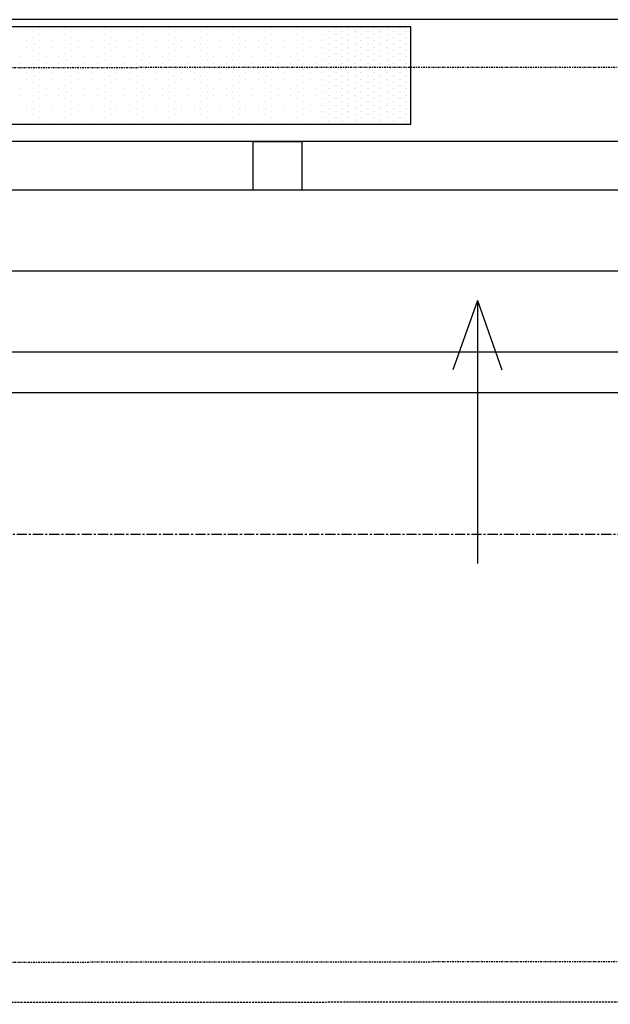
# Model space of a CAD drawing. Header units: inches. Extents: x -281236 to -70395, y 38777 to 102341.
# Tile 123 of 244: x -140130 to -140057, y 50466 to 50588. Entities that reach past the tile are written whole.
import ezdxf

# ---------------------------------------------------------------- set-up
doc = ezdxf.new("R2010")
doc.units = ezdxf.units.IN
doc.header["$MEASUREMENT"] = 0
for name, pattern in [('CENTER', [2, 1.25, -0.25, 0.25, -0.25]), ('DASHDOT', [1, 0.5, -0.25, 0, -0.25]), ('DASHED2', [0.375, 0.25, -0.125])]:
    doc.linetypes.add(name, pattern=pattern)
doc.layers.get('0').update_dxf_attribs({"color": 101})
for name, color, linetype in [('cokół_widok', 255, 'Continuous'), ('Ele-balustrada', 64, 'Continuous'), ('Ins-went-opis', 141, 'Continuous'), ('Okn---okna', 5, 'Continuous'), ('Os-osie glowne', 8, 'CENTER'), ('Sc-nadproza kon', 5, 'DASHED2'), ('W-idok', 9, 'Continuous'), ('Wyp-grzejniki', 56, 'Continuous')]:
    doc.layers.add(name, color=color, linetype=linetype)

# ---------------------------------------------------------------- blocks, each defined once
blk = doc.blocks.new('0630_STRZAŁKA')
at = {"ltscale": 0.5}
for points in [[(0, 0), (-3.03, -8.56)], [(0, 0), (0, -32.43)], [(0, 0), (3.03, -8.56)]]:
    blk.add_lwpolyline(points, dxfattribs=at)
blk = doc.blocks.new('G_170')
at = {"layer": 'Wyp-grzejniki'}
for p, q in [((0, 0), (-180, 0)), ((0, -12), (0, 0)), ((-48.1, -0.51), (-48.1, -0.51)), ((-47.31, -0.11), (-47.31, -0.11)), ((-47.31, -0.9), (-47.31, -0.9)), ((-46.52, -0.51), (-46.52, -0.51)), ((-45.72, -0.11), (-45.72, -0.11)), ((-45.72, -0.9), (-45.72, -0.9)), ((-44.93, -0.51), (-44.93, -0.51)), ((-44.14, -0.11), (-44.14, -0.11)), ((-44.14, -0.9), (-44.14, -0.9)), ((-43.34, -0.51), (-43.34, -0.51)), ((-42.55, -0.11), (-42.55, -0.11)), ((-42.55, -0.9), (-42.55, -0.9)), ((-41.75, -0.51), (-41.75, -0.51)), ((-40.96, -0.11), (-40.96, -0.11)), ((-40.96, -0.9), (-40.96, -0.9)), ((-40.17, -0.51), (-40.17, -0.51)), ((-39.37, -0.11), (-39.37, -0.11)), ((-39.37, -0.9), (-39.37, -0.9)), ((-38.58, -0.51), (-38.58, -0.51)), ((-37.79, -0.11), (-37.79, -0.11)), ((-37.79, -0.9), (-37.79, -0.9)), ((-36.99, -0.51), (-36.99, -0.51)), ((-36.2, -0.11), (-36.2, -0.11)), ((-36.2, -0.9), (-36.2, -0.9)), ((-35.4, -0.51), (-35.4, -0.51)), ((-34.61, -0.11), (-34.61, -0.11)), ((-34.61, -0.9), (-34.61, -0.9)), ((-33.82, -0.51), (-33.82, -0.51)), ((-33.02, -0.11), (-33.02, -0.11)), ((-33.02, -0.9), (-33.02, -0.9)), ((-32.23, -0.51), (-32.23, -0.51)), ((-31.44, -0.11), (-31.44, -0.11)), ((-31.44, -0.9), (-31.44, -0.9)), ((-30.64, -0.51), (-30.64, -0.51)), ((-29.85, -0.11), (-29.85, -0.11)), ((-29.85, -0.9), (-29.85, -0.9)), ((-29.05, -0.51), (-29.05, -0.51)), ((-28.26, -0.11), (-28.26, -0.11)), ((-28.26, -0.9), (-28.26, -0.9)), ((-27.47, -0.51), (-27.47, -0.51)), ((-26.67, -0.11), (-26.67, -0.11)), ((-26.67, -0.9), (-26.67, -0.9)), ((-25.88, -0.51), (-25.88, -0.51)), ((-25.09, -0.11), (-25.09, -0.11)), ((-25.09, -0.9), (-25.09, -0.9)), ((-24.29, -0.51), (-24.29, -0.51)), ((-23.5, -0.11), (-23.5, -0.11)), ((-23.5, -0.9), (-23.5, -0.9)), ((-22.7, -0.51), (-22.7, -0.51)), ((-21.91, -0.11), (-21.91, -0.11)), ((-21.91, -0.9), (-21.91, -0.9)), ((-21.12, -0.51), (-21.12, -0.51)), ((-20.32, -0.11), (-20.32, -0.11)), ((-20.32, -0.9), (-20.32, -0.9)), ((-19.53, -0.51), (-19.53, -0.51)), ((-18.74, -0.11), (-18.74, -0.11)), ((-18.74, -0.9), (-18.74, -0.9)), ((-17.94, -0.51), (-17.94, -0.51)), ((-17.15, -0.11), (-17.15, -0.11)), ((-17.15, -0.9), (-17.15, -0.9)), ((-16.35, -0.51), (-16.35, -0.51)), ((-15.56, -0.11), (-15.56, -0.11)), ((-15.56, -0.9), (-15.56, -0.9)), ((-14.77, -0.51), (-14.77, -0.51)), ((-13.97, -0.11), (-13.97, -0.11)), ((-13.97, -0.9), (-13.97, -0.9)), ((-13.18, -0.51), (-13.18, -0.51)), ((-12.39, -0.11), (-12.39, -0.11)), ((-12.39, -0.9), (-12.39, -0.9)), ((-11.59, -0.51), (-11.59, -0.51)), ((-10.95, -0.11), (-10.95, -0.11)), ((-10.95, -0.9), (-10.95, -0.9)), ((-10.8, -0.11), (-10.8, -0.11)), ((-10.8, -0.9), (-10.8, -0.9)), ((-10.15, -0.51), (-10.15, -0.51)), ((-10, -0.51), (-10, -0.51)), ((-9.36, -0.11), (-9.36, -0.11)), ((-9.36, -0.9), (-9.36, -0.9)), ((-9.21, -0.11), (-9.21, -0.11)), ((-9.21, -0.9), (-9.21, -0.9)), ((-8.57, -0.51), (-8.57, -0.51)), ((-8.42, -0.51), (-8.42, -0.51)), ((-7.77, -0.11), (-7.77, -0.11)), ((-7.77, -0.9), (-7.77, -0.9)), ((-7.62, -0.11), (-7.62, -0.11)), ((-7.62, -0.9), (-7.62, -0.9)), ((-6.98, -0.51), (-6.98, -0.51)), ((-6.83, -0.51), (-6.83, -0.51)), ((-6.19, -0.11), (-6.19, -0.11)), ((-6.19, -0.9), (-6.19, -0.9)), ((-6.04, -0.11), (-6.04, -0.11)), ((-6.04, -0.9), (-6.04, -0.9)), ((-5.39, -0.51), (-5.39, -0.51)), ((-5.24, -0.51), (-5.24, -0.51)), ((-4.6, -0.11), (-4.6, -0.11)), ((-4.6, -0.9), (-4.6, -0.9)), ((-4.45, -0.11), (-4.45, -0.11)), ((-4.45, -0.9), (-4.45, -0.9)), ((-3.8, -0.51), (-3.8, -0.51)), ((-3.65, -0.51), (-3.65, -0.51)), ((-3.01, -0.11), (-3.01, -0.11)), ((-3.01, -0.9), (-3.01, -0.9)), ((-2.86, -0.11), (-2.86, -0.11)), ((-2.86, -0.9), (-2.86, -0.9)), ((-2.22, -0.51), (-2.22, -0.51)), ((-2.07, -0.51), (-2.07, -0.51)), ((-1.42, -0.11), (-1.42, -0.11)), ((-1.42, -0.9), (-1.42, -0.9)), ((-1.27, -0.11), (-1.27, -0.11)), ((-1.27, -0.9), (-1.27, -0.9)), ((-0.63, -0.51), (-0.63, -0.51)), ((-0.48, -0.51), (-0.48, -0.51)), ((-48.1, -1.3), (-48.1, -1.3)), ((-48.1, -2.09), (-48.1, -2.09)), ((-47.31, -1.7), (-47.31, -1.7)), ((-46.52, -1.3), (-46.52, -1.3)), ((-46.52, -2.09), (-46.52, -2.09)), ((-45.72, -1.7), (-45.72, -1.7)), ((-44.93, -1.3), (-44.93, -1.3)), ((-44.93, -2.09), (-44.93, -2.09)), ((-44.14, -1.7), (-44.14, -1.7)), ((-43.34, -1.3), (-43.34, -1.3)), ((-43.34, -2.09), (-43.34, -2.09)), ((-42.55, -1.7), (-42.55, -1.7)), ((-41.75, -1.3), (-41.75, -1.3)), ((-41.75, -2.09), (-41.75, -2.09)), ((-40.96, -1.7), (-40.96, -1.7)), ((-40.17, -1.3), (-40.17, -1.3)), ((-40.17, -2.09), (-40.17, -2.09)), ((-39.37, -1.7), (-39.37, -1.7)), ((-38.58, -1.3), (-38.58, -1.3)), ((-38.58, -2.09), (-38.58, -2.09)), ((-37.79, -1.7), (-37.79, -1.7)), ((-36.99, -1.3), (-36.99, -1.3)), ((-36.99, -2.09), (-36.99, -2.09)), ((-36.2, -1.7), (-36.2, -1.7)), ((-35.4, -1.3), (-35.4, -1.3)), ((-35.4, -2.09), (-35.4, -2.09)), ((-34.61, -1.7), (-34.61, -1.7)), ((-33.82, -1.3), (-33.82, -1.3)), ((-33.82, -2.09), (-33.82, -2.09)), ((-33.02, -1.7), (-33.02, -1.7)), ((-32.23, -1.3), (-32.23, -1.3)), ((-32.23, -2.09), (-32.23, -2.09)), ((-31.44, -1.7), (-31.44, -1.7)), ((-30.64, -1.3), (-30.64, -1.3)), ((-30.64, -2.09), (-30.64, -2.09)), ((-29.85, -1.7), (-29.85, -1.7)), ((-29.05, -1.3), (-29.05, -1.3)), ((-29.05, -2.09), (-29.05, -2.09)), ((-28.26, -1.7), (-28.26, -1.7)), ((-27.47, -1.3), (-27.47, -1.3)), ((-27.47, -2.09), (-27.47, -2.09)), ((-26.67, -1.7), (-26.67, -1.7)), ((-25.88, -1.3), (-25.88, -1.3)), ((-25.88, -2.09), (-25.88, -2.09)), ((-25.09, -1.7), (-25.09, -1.7)), ((-24.29, -1.3), (-24.29, -1.3)), ((-24.29, -2.09), (-24.29, -2.09)), ((-23.5, -1.7), (-23.5, -1.7)), ((-22.7, -1.3), (-22.7, -1.3)), ((-22.7, -2.09), (-22.7, -2.09)), ((-21.91, -1.7), (-21.91, -1.7)), ((-21.12, -1.3), (-21.12, -1.3)), ((-21.12, -2.09), (-21.12, -2.09)), ((-20.32, -1.7), (-20.32, -1.7)), ((-19.53, -1.3), (-19.53, -1.3)), ((-19.53, -2.09), (-19.53, -2.09)), ((-18.74, -1.7), (-18.74, -1.7)), ((-17.94, -1.3), (-17.94, -1.3)), ((-17.94, -2.09), (-17.94, -2.09)), ((-17.15, -1.7), (-17.15, -1.7)), ((-16.35, -1.3), (-16.35, -1.3)), ((-16.35, -2.09), (-16.35, -2.09)), ((-15.56, -1.7), (-15.56, -1.7)), ((-14.77, -1.3), (-14.77, -1.3)), ((-14.77, -2.09), (-14.77, -2.09)), ((-13.97, -1.7), (-13.97, -1.7)), ((-13.18, -1.3), (-13.18, -1.3)), ((-13.18, -2.09), (-13.18, -2.09)), ((-12.39, -1.7), (-12.39, -1.7)), ((-11.59, -1.3), (-11.59, -1.3)), ((-11.59, -2.09), (-11.59, -2.09)), ((-10.95, -1.7), (-10.95, -1.7)), ((-10.8, -1.7), (-10.8, -1.7)), ((-10.15, -1.3), (-10.15, -1.3)), ((-10.15, -2.09), (-10.15, -2.09)), ((-10, -1.3), (-10, -1.3)), ((-10, -2.09), (-10, -2.09)), ((-9.36, -1.7), (-9.36, -1.7)), ((-9.21, -1.7), (-9.21, -1.7)), ((-8.57, -1.3), (-8.57, -1.3)), ((-8.57, -2.09), (-8.57, -2.09)), ((-8.42, -1.3), (-8.42, -1.3)), ((-8.42, -2.09), (-8.42, -2.09)), ((-7.77, -1.7), (-7.77, -1.7)), ((-7.62, -1.7), (-7.62, -1.7)), ((-6.98, -1.3), (-6.98, -1.3)), ((-6.98, -2.09), (-6.98, -2.09)), ((-6.83, -1.3), (-6.83, -1.3)), ((-6.83, -2.09), (-6.83, -2.09)), ((-6.19, -1.7), (-6.19, -1.7)), ((-6.04, -1.7), (-6.04, -1.7)), ((-5.39, -1.3), (-5.39, -1.3)), ((-5.39, -2.09), (-5.39, -2.09)), ((-5.24, -1.3), (-5.24, -1.3)), ((-5.24, -2.09), (-5.24, -2.09)), ((-4.6, -1.7), (-4.6, -1.7)), ((-4.45, -1.7), (-4.45, -1.7)), ((-3.8, -1.3), (-3.8, -1.3)), ((-3.8, -2.09), (-3.8, -2.09)), ((-3.65, -1.3), (-3.65, -1.3)), ((-3.65, -2.09), (-3.65, -2.09)), ((-3.01, -1.7), (-3.01, -1.7)), ((-2.86, -1.7), (-2.86, -1.7)), ((-2.22, -1.3), (-2.22, -1.3)), ((-2.22, -2.09), (-2.22, -2.09)), ((-2.07, -1.3), (-2.07, -1.3)), ((-2.07, -2.09), (-2.07, -2.09)), ((-1.42, -1.7), (-1.42, -1.7)), ((-1.27, -1.7), (-1.27, -1.7)), ((-0.63, -1.3), (-0.63, -1.3)), ((-0.63, -2.09), (-0.63, -2.09)), ((-0.48, -1.3), (-0.48, -1.3)), ((-0.48, -2.09), (-0.48, -2.09)), ((-48.1, -2.89), (-48.1, -2.89)), ((-47.31, -2.49), (-47.31, -2.49)), ((-47.31, -3.28), (-47.31, -3.28)), ((-46.52, -2.89), (-46.52, -2.89)), ((-45.72, -2.49), (-45.72, -2.49)), ((-45.72, -3.28), (-45.72, -3.28)), ((-44.93, -2.89), (-44.93, -2.89)), ((-44.14, -2.49), (-44.14, -2.49)), ((-44.14, -3.28), (-44.14, -3.28)), ((-43.34, -2.89), (-43.34, -2.89)), ((-42.55, -2.49), (-42.55, -2.49)), ((-42.55, -3.28), (-42.55, -3.28)), ((-41.75, -2.89), (-41.75, -2.89)), ((-40.96, -2.49), (-40.96, -2.49)), ((-40.96, -3.28), (-40.96, -3.28)), ((-40.17, -2.89), (-40.17, -2.89)), ((-39.37, -2.49), (-39.37, -2.49)), ((-39.37, -3.28), (-39.37, -3.28)), ((-38.58, -2.89), (-38.58, -2.89)), ((-37.79, -2.49), (-37.79, -2.49)), ((-37.79, -3.28), (-37.79, -3.28)), ((-36.99, -2.89), (-36.99, -2.89)), ((-36.2, -2.49), (-36.2, -2.49)), ((-36.2, -3.28), (-36.2, -3.28)), ((-35.4, -2.89), (-35.4, -2.89)), ((-34.61, -2.49), (-34.61, -2.49)), ((-34.61, -3.28), (-34.61, -3.28)), ((-33.82, -2.89), (-33.82, -2.89)), ((-33.02, -2.49), (-33.02, -2.49)), ((-33.02, -3.28), (-33.02, -3.28)), ((-32.23, -2.89), (-32.23, -2.89)), ((-31.44, -2.49), (-31.44, -2.49)), ((-31.44, -3.28), (-31.44, -3.28)), ((-30.64, -2.89), (-30.64, -2.89)), ((-29.85, -2.49), (-29.85, -2.49)), ((-29.85, -3.28), (-29.85, -3.28)), ((-29.05, -2.89), (-29.05, -2.89)), ((-28.26, -2.49), (-28.26, -2.49)), ((-28.26, -3.28), (-28.26, -3.28)), ((-27.47, -2.89), (-27.47, -2.89)), ((-26.67, -2.49), (-26.67, -2.49)), ((-26.67, -3.28), (-26.67, -3.28)), ((-25.88, -2.89), (-25.88, -2.89)), ((-25.09, -2.49), (-25.09, -2.49)), ((-25.09, -3.28), (-25.09, -3.28)), ((-24.29, -2.89), (-24.29, -2.89)), ((-23.5, -2.49), (-23.5, -2.49)), ((-23.5, -3.28), (-23.5, -3.28)), ((-22.7, -2.89), (-22.7, -2.89)), ((-21.91, -2.49), (-21.91, -2.49)), ((-21.91, -3.28), (-21.91, -3.28)), ((-21.12, -2.89), (-21.12, -2.89)), ((-20.32, -2.49), (-20.32, -2.49)), ((-20.32, -3.28), (-20.32, -3.28)), ((-19.53, -2.89), (-19.53, -2.89)), ((-18.74, -2.49), (-18.74, -2.49)), ((-18.74, -3.28), (-18.74, -3.28)), ((-17.94, -2.89), (-17.94, -2.89)), ((-17.15, -2.49), (-17.15, -2.49)), ((-17.15, -3.28), (-17.15, -3.28)), ((-16.35, -2.89), (-16.35, -2.89)), ((-15.56, -2.49), (-15.56, -2.49)), ((-15.56, -3.28), (-15.56, -3.28)), ((-14.77, -2.89), (-14.77, -2.89)), ((-13.97, -2.49), (-13.97, -2.49)), ((-13.97, -3.28), (-13.97, -3.28)), ((-13.18, -2.89), (-13.18, -2.89)), ((-12.39, -2.49), (-12.39, -2.49)), ((-12.39, -3.28), (-12.39, -3.28)), ((-11.59, -2.89), (-11.59, -2.89)), ((-10.95, -2.49), (-10.95, -2.49)), ((-10.95, -3.28), (-10.95, -3.28)), ((-10.8, -2.49), (-10.8, -2.49)), ((-10.8, -3.28), (-10.8, -3.28)), ((-10.15, -2.89), (-10.15, -2.89)), ((-10, -2.89), (-10, -2.89)), ((-9.36, -2.49), (-9.36, -2.49)), ((-9.36, -3.28), (-9.36, -3.28)), ((-9.21, -2.49), (-9.21, -2.49)), ((-9.21, -3.28), (-9.21, -3.28)), ((-8.57, -2.89), (-8.57, -2.89)), ((-8.42, -2.89), (-8.42, -2.89)), ((-7.77, -2.49), (-7.77, -2.49)), ((-7.77, -3.28), (-7.77, -3.28)), ((-7.62, -2.49), (-7.62, -2.49)), ((-7.62, -3.28), (-7.62, -3.28)), ((-6.98, -2.89), (-6.98, -2.89)), ((-6.83, -2.89), (-6.83, -2.89)), ((-6.19, -2.49), (-6.19, -2.49)), ((-6.19, -3.28), (-6.19, -3.28)), ((-6.04, -2.49), (-6.04, -2.49)), ((-6.04, -3.28), (-6.04, -3.28)), ((-5.39, -2.89), (-5.39, -2.89)), ((-5.24, -2.89), (-5.24, -2.89)), ((-4.6, -2.49), (-4.6, -2.49)), ((-4.6, -3.28), (-4.6, -3.28)), ((-4.45, -2.49), (-4.45, -2.49)), ((-4.45, -3.28), (-4.45, -3.28)), ((-3.8, -2.89), (-3.8, -2.89)), ((-3.65, -2.89), (-3.65, -2.89)), ((-3.01, -2.49), (-3.01, -2.49)), ((-3.01, -3.28), (-3.01, -3.28)), ((-2.86, -2.49), (-2.86, -2.49)), ((-2.86, -3.28), (-2.86, -3.28)), ((-2.22, -2.89), (-2.22, -2.89)), ((-2.07, -2.89), (-2.07, -2.89)), ((-1.42, -2.49), (-1.42, -2.49)), ((-1.42, -3.28), (-1.42, -3.28)), ((-1.27, -2.49), (-1.27, -2.49)), ((-1.27, -3.28), (-1.27, -3.28)), ((-0.63, -2.89), (-0.63, -2.89)), ((-0.48, -2.89), (-0.48, -2.89)), ((-48.1, -3.68), (-48.1, -3.68)), ((-48.1, -4.48), (-48.1, -4.48)), ((-47.31, -4.08), (-47.31, -4.08)), ((-46.52, -3.68), (-46.52, -3.68)), ((-46.52, -4.48), (-46.52, -4.48)), ((-45.72, -4.08), (-45.72, -4.08)), ((-44.93, -3.68), (-44.93, -3.68)), ((-44.93, -4.48), (-44.93, -4.48)), ((-44.14, -4.08), (-44.14, -4.08)), ((-43.34, -3.68), (-43.34, -3.68)), ((-43.34, -4.48), (-43.34, -4.48)), ((-42.55, -4.08), (-42.55, -4.08)), ((-41.75, -3.68), (-41.75, -3.68)), ((-41.75, -4.48), (-41.75, -4.48)), ((-40.96, -4.08), (-40.96, -4.08)), ((-40.17, -3.68), (-40.17, -3.68)), ((-40.17, -4.48), (-40.17, -4.48)), ((-39.37, -4.08), (-39.37, -4.08)), ((-38.58, -3.68), (-38.58, -3.68)), ((-38.58, -4.48), (-38.58, -4.48)), ((-37.79, -4.08), (-37.79, -4.08)), ((-36.99, -3.68), (-36.99, -3.68)), ((-36.99, -4.48), (-36.99, -4.48)), ((-36.2, -4.08), (-36.2, -4.08)), ((-35.4, -3.68), (-35.4, -3.68)), ((-35.4, -4.48), (-35.4, -4.48)), ((-34.61, -4.08), (-34.61, -4.08)), ((-33.82, -3.68), (-33.82, -3.68)), ((-33.82, -4.48), (-33.82, -4.48)), ((-33.02, -4.08), (-33.02, -4.08)), ((-32.23, -3.68), (-32.23, -3.68)), ((-32.23, -4.48), (-32.23, -4.48)), ((-31.44, -4.08), (-31.44, -4.08)), ((-30.64, -3.68), (-30.64, -3.68)), ((-30.64, -4.48), (-30.64, -4.48)), ((-29.85, -4.08), (-29.85, -4.08)), ((-29.05, -3.68), (-29.05, -3.68)), ((-29.05, -4.48), (-29.05, -4.48)), ((-28.26, -4.08), (-28.26, -4.08)), ((-27.47, -3.68), (-27.47, -3.68)), ((-27.47, -4.48), (-27.47, -4.48)), ((-26.67, -4.08), (-26.67, -4.08)), ((-25.88, -3.68), (-25.88, -3.68)), ((-25.88, -4.48), (-25.88, -4.48)), ((-25.09, -4.08), (-25.09, -4.08)), ((-24.29, -3.68), (-24.29, -3.68)), ((-24.29, -4.48), (-24.29, -4.48)), ((-23.5, -4.08), (-23.5, -4.08)), ((-22.7, -3.68), (-22.7, -3.68)), ((-22.7, -4.48), (-22.7, -4.48)), ((-21.91, -4.08), (-21.91, -4.08)), ((-21.12, -3.68), (-21.12, -3.68)), ((-21.12, -4.48), (-21.12, -4.48)), ((-20.32, -4.08), (-20.32, -4.08)), ((-19.53, -3.68), (-19.53, -3.68)), ((-19.53, -4.48), (-19.53, -4.48)), ((-18.74, -4.08), (-18.74, -4.08)), ((-17.94, -3.68), (-17.94, -3.68)), ((-17.94, -4.48), (-17.94, -4.48)), ((-17.15, -4.08), (-17.15, -4.08)), ((-16.35, -3.68), (-16.35, -3.68)), ((-16.35, -4.48), (-16.35, -4.48)), ((-15.56, -4.08), (-15.56, -4.08)), ((-14.77, -3.68), (-14.77, -3.68)), ((-14.77, -4.48), (-14.77, -4.48)), ((-13.97, -4.08), (-13.97, -4.08)), ((-13.18, -3.68), (-13.18, -3.68)), ((-13.18, -4.48), (-13.18, -4.48)), ((-12.39, -4.08), (-12.39, -4.08)), ((-11.59, -3.68), (-11.59, -3.68)), ((-11.59, -4.48), (-11.59, -4.48)), ((-10.95, -4.08), (-10.95, -4.08)), ((-10.8, -4.08), (-10.8, -4.08)), ((-10.15, -3.68), (-10.15, -3.68)), ((-10.15, -4.48), (-10.15, -4.48)), ((-10, -3.68), (-10, -3.68)), ((-10, -4.48), (-10, -4.48)), ((-9.36, -4.08), (-9.36, -4.08)), ((-9.21, -4.08), (-9.21, -4.08)), ((-8.57, -3.68), (-8.57, -3.68)), ((-8.57, -4.48), (-8.57, -4.48)), ((-8.42, -3.68), (-8.42, -3.68)), ((-8.42, -4.48), (-8.42, -4.48)), ((-7.77, -4.08), (-7.77, -4.08)), ((-7.62, -4.08), (-7.62, -4.08)), ((-6.98, -3.68), (-6.98, -3.68)), ((-6.98, -4.48), (-6.98, -4.48)), ((-6.83, -3.68), (-6.83, -3.68)), ((-6.83, -4.48), (-6.83, -4.48)), ((-6.19, -4.08), (-6.19, -4.08)), ((-6.04, -4.08), (-6.04, -4.08)), ((-5.39, -3.68), (-5.39, -3.68)), ((-5.39, -4.48), (-5.39, -4.48)), ((-5.24, -3.68), (-5.24, -3.68)), ((-5.24, -4.48), (-5.24, -4.48)), ((-4.6, -4.08), (-4.6, -4.08)), ((-4.45, -4.08), (-4.45, -4.08)), ((-3.8, -3.68), (-3.8, -3.68)), ((-3.8, -4.48), (-3.8, -4.48)), ((-3.65, -3.68), (-3.65, -3.68)), ((-3.65, -4.48), (-3.65, -4.48)), ((-3.01, -4.08), (-3.01, -4.08)), ((-2.86, -4.08), (-2.86, -4.08)), ((-2.22, -3.68), (-2.22, -3.68)), ((-2.22, -4.48), (-2.22, -4.48)), ((-2.07, -3.68), (-2.07, -3.68)), ((-2.07, -4.48), (-2.07, -4.48)), ((-1.42, -4.08), (-1.42, -4.08)), ((-1.27, -4.08), (-1.27, -4.08)), ((-0.63, -3.68), (-0.63, -3.68)), ((-0.63, -4.48), (-0.63, -4.48)), ((-0.48, -3.68), (-0.48, -3.68)), ((-0.48, -4.48), (-0.48, -4.48)), ((-48.1, -5.27), (-48.1, -5.27)), ((-48.1, -6.06), (-48.1, -6.06)), ((-47.31, -4.87), (-47.31, -4.87)), ((-47.31, -5.67), (-47.31, -5.67)), ((-46.52, -5.27), (-46.52, -5.27)), ((-46.52, -6.06), (-46.52, -6.06)), ((-45.72, -4.87), (-45.72, -4.87)), ((-45.72, -5.67), (-45.72, -5.67)), ((-44.93, -5.27), (-44.93, -5.27)), ((-44.93, -6.06), (-44.93, -6.06)), ((-44.14, -4.87), (-44.14, -4.87)), ((-44.14, -5.67), (-44.14, -5.67)), ((-43.34, -5.27), (-43.34, -5.27)), ((-43.34, -6.06), (-43.34, -6.06)), ((-42.55, -4.87), (-42.55, -4.87)), ((-42.55, -5.67), (-42.55, -5.67)), ((-41.75, -5.27), (-41.75, -5.27)), ((-41.75, -6.06), (-41.75, -6.06)), ((-40.96, -4.87), (-40.96, -4.87)), ((-40.96, -5.67), (-40.96, -5.67)), ((-40.17, -5.27), (-40.17, -5.27)), ((-40.17, -6.06), (-40.17, -6.06)), ((-39.37, -4.87), (-39.37, -4.87)), ((-39.37, -5.67), (-39.37, -5.67)), ((-38.58, -5.27), (-38.58, -5.27)), ((-38.58, -6.06), (-38.58, -6.06)), ((-37.79, -4.87), (-37.79, -4.87)), ((-37.79, -5.67), (-37.79, -5.67)), ((-36.99, -5.27), (-36.99, -5.27)), ((-36.99, -6.06), (-36.99, -6.06)), ((-36.2, -4.87), (-36.2, -4.87)), ((-36.2, -5.67), (-36.2, -5.67)), ((-35.4, -5.27), (-35.4, -5.27)), ((-35.4, -6.06), (-35.4, -6.06)), ((-34.61, -4.87), (-34.61, -4.87)), ((-34.61, -5.67), (-34.61, -5.67)), ((-33.82, -5.27), (-33.82, -5.27)), ((-33.82, -6.06), (-33.82, -6.06)), ((-33.02, -4.87), (-33.02, -4.87)), ((-33.02, -5.67), (-33.02, -5.67)), ((-32.23, -5.27), (-32.23, -5.27)), ((-32.23, -6.06), (-32.23, -6.06)), ((-31.44, -4.87), (-31.44, -4.87)), ((-31.44, -5.67), (-31.44, -5.67)), ((-30.64, -5.27), (-30.64, -5.27)), ((-30.64, -6.06), (-30.64, -6.06)), ((-29.85, -4.87), (-29.85, -4.87)), ((-29.85, -5.67), (-29.85, -5.67)), ((-29.05, -5.27), (-29.05, -5.27)), ((-29.05, -6.06), (-29.05, -6.06)), ((-28.26, -4.87), (-28.26, -4.87)), ((-28.26, -5.67), (-28.26, -5.67)), ((-27.47, -5.27), (-27.47, -5.27)), ((-27.47, -6.06), (-27.47, -6.06)), ((-26.67, -4.87), (-26.67, -4.87)), ((-26.67, -5.67), (-26.67, -5.67)), ((-25.88, -5.27), (-25.88, -5.27)), ((-25.88, -6.06), (-25.88, -6.06)), ((-25.09, -4.87), (-25.09, -4.87)), ((-25.09, -5.67), (-25.09, -5.67)), ((-24.29, -5.27), (-24.29, -5.27)), ((-24.29, -6.06), (-24.29, -6.06)), ((-23.5, -4.87), (-23.5, -4.87)), ((-23.5, -5.67), (-23.5, -5.67)), ((-22.7, -5.27), (-22.7, -5.27)), ((-22.7, -6.06), (-22.7, -6.06)), ((-21.91, -4.87), (-21.91, -4.87)), ((-21.91, -5.67), (-21.91, -5.67)), ((-21.12, -5.27), (-21.12, -5.27)), ((-21.12, -6.06), (-21.12, -6.06)), ((-20.32, -4.87), (-20.32, -4.87)), ((-20.32, -5.67), (-20.32, -5.67)), ((-19.53, -5.27), (-19.53, -5.27)), ((-19.53, -6.06), (-19.53, -6.06)), ((-18.74, -4.87), (-18.74, -4.87)), ((-18.74, -5.67), (-18.74, -5.67)), ((-17.94, -5.27), (-17.94, -5.27)), ((-17.94, -6.06), (-17.94, -6.06)), ((-17.15, -4.87), (-17.15, -4.87)), ((-17.15, -5.67), (-17.15, -5.67)), ((-16.35, -5.27), (-16.35, -5.27)), ((-16.35, -6.06), (-16.35, -6.06)), ((-15.56, -4.87), (-15.56, -4.87)), ((-15.56, -5.67), (-15.56, -5.67)), ((-14.77, -5.27), (-14.77, -5.27)), ((-14.77, -6.06), (-14.77, -6.06)), ((-13.97, -4.87), (-13.97, -4.87)), ((-13.97, -5.67), (-13.97, -5.67)), ((-13.18, -5.27), (-13.18, -5.27)), ((-13.18, -6.06), (-13.18, -6.06)), ((-12.39, -4.87), (-12.39, -4.87)), ((-12.39, -5.67), (-12.39, -5.67)), ((-11.59, -5.27), (-11.59, -5.27)), ((-11.59, -6.06), (-11.59, -6.06)), ((-10.95, -4.87), (-10.95, -4.87)), ((-10.95, -5.67), (-10.95, -5.67)), ((-10.8, -4.87), (-10.8, -4.87)), ((-10.8, -5.67), (-10.8, -5.67)), ((-10.15, -5.27), (-10.15, -5.27)), ((-10.15, -6.06), (-10.15, -6.06)), ((-10, -5.27), (-10, -5.27)), ((-10, -6.06), (-10, -6.06)), ((-9.36, -4.87), (-9.36, -4.87)), ((-9.36, -5.67), (-9.36, -5.67)), ((-9.21, -4.87), (-9.21, -4.87)), ((-9.21, -5.67), (-9.21, -5.67)), ((-8.57, -5.27), (-8.57, -5.27)), ((-8.57, -6.06), (-8.57, -6.06)), ((-8.42, -5.27), (-8.42, -5.27)), ((-8.42, -6.06), (-8.42, -6.06)), ((-7.77, -4.87), (-7.77, -4.87)), ((-7.77, -5.67), (-7.77, -5.67)), ((-7.62, -4.87), (-7.62, -4.87)), ((-7.62, -5.67), (-7.62, -5.67)), ((-6.98, -5.27), (-6.98, -5.27)), ((-6.98, -6.06), (-6.98, -6.06)), ((-6.83, -5.27), (-6.83, -5.27)), ((-6.83, -6.06), (-6.83, -6.06)), ((-6.19, -4.87), (-6.19, -4.87)), ((-6.19, -5.67), (-6.19, -5.67)), ((-6.04, -4.87), (-6.04, -4.87)), ((-6.04, -5.67), (-6.04, -5.67)), ((-5.39, -5.27), (-5.39, -5.27)), ((-5.39, -6.06), (-5.39, -6.06)), ((-5.24, -5.27), (-5.24, -5.27)), ((-5.24, -6.06), (-5.24, -6.06)), ((-4.6, -4.87), (-4.6, -4.87)), ((-4.6, -5.67), (-4.6, -5.67)), ((-4.45, -4.87), (-4.45, -4.87)), ((-4.45, -5.67), (-4.45, -5.67)), ((-3.8, -5.27), (-3.8, -5.27)), ((-3.8, -6.06), (-3.8, -6.06)), ((-3.65, -5.27), (-3.65, -5.27)), ((-3.65, -6.06), (-3.65, -6.06)), ((-3.01, -4.87), (-3.01, -4.87)), ((-3.01, -5.67), (-3.01, -5.67)), ((-2.86, -4.87), (-2.86, -4.87)), ((-2.86, -5.67), (-2.86, -5.67)), ((-2.22, -5.27), (-2.22, -5.27)), ((-2.22, -6.06), (-2.22, -6.06)), ((-2.07, -5.27), (-2.07, -5.27)), ((-2.07, -6.06), (-2.07, -6.06)), ((-1.42, -4.87), (-1.42, -4.87)), ((-1.42, -5.67), (-1.42, -5.67)), ((-1.27, -4.87), (-1.27, -4.87)), ((-1.27, -5.67), (-1.27, -5.67)), ((-0.63, -5.27), (-0.63, -5.27)), ((-0.63, -6.06), (-0.63, -6.06)), ((-0.48, -5.27), (-0.48, -5.27)), ((-0.48, -6.06), (-0.48, -6.06)), ((-48.1, -6.86), (-48.1, -6.86)), ((-47.31, -6.46), (-47.31, -6.46)), ((-47.31, -7.25), (-47.31, -7.25)), ((-46.52, -6.86), (-46.52, -6.86)), ((-45.72, -6.46), (-45.72, -6.46)), ((-45.72, -7.25), (-45.72, -7.25)), ((-44.93, -6.86), (-44.93, -6.86)), ((-44.14, -6.46), (-44.14, -6.46)), ((-44.14, -7.25), (-44.14, -7.25)), ((-43.34, -6.86), (-43.34, -6.86)), ((-42.55, -6.46), (-42.55, -6.46)), ((-42.55, -7.25), (-42.55, -7.25)), ((-41.75, -6.86), (-41.75, -6.86)), ((-40.96, -6.46), (-40.96, -6.46)), ((-40.96, -7.25), (-40.96, -7.25)), ((-40.17, -6.86), (-40.17, -6.86)), ((-39.37, -6.46), (-39.37, -6.46)), ((-39.37, -7.25), (-39.37, -7.25)), ((-38.58, -6.86), (-38.58, -6.86)), ((-37.79, -6.46), (-37.79, -6.46)), ((-37.79, -7.25), (-37.79, -7.25)), ((-36.99, -6.86), (-36.99, -6.86)), ((-36.2, -6.46), (-36.2, -6.46)), ((-36.2, -7.25), (-36.2, -7.25)), ((-35.4, -6.86), (-35.4, -6.86)), ((-34.61, -6.46), (-34.61, -6.46)), ((-34.61, -7.25), (-34.61, -7.25)), ((-33.82, -6.86), (-33.82, -6.86)), ((-33.02, -6.46), (-33.02, -6.46)), ((-33.02, -7.25), (-33.02, -7.25)), ((-32.23, -6.86), (-32.23, -6.86)), ((-31.44, -6.46), (-31.44, -6.46)), ((-31.44, -7.25), (-31.44, -7.25)), ((-30.64, -6.86), (-30.64, -6.86)), ((-29.85, -6.46), (-29.85, -6.46)), ((-29.85, -7.25), (-29.85, -7.25)), ((-29.05, -6.86), (-29.05, -6.86)), ((-28.26, -6.46), (-28.26, -6.46)), ((-28.26, -7.25), (-28.26, -7.25)), ((-27.47, -6.86), (-27.47, -6.86)), ((-26.67, -6.46), (-26.67, -6.46)), ((-26.67, -7.25), (-26.67, -7.25)), ((-25.88, -6.86), (-25.88, -6.86)), ((-25.09, -6.46), (-25.09, -6.46)), ((-25.09, -7.25), (-25.09, -7.25)), ((-24.29, -6.86), (-24.29, -6.86)), ((-23.5, -6.46), (-23.5, -6.46)), ((-23.5, -7.25), (-23.5, -7.25)), ((-22.7, -6.86), (-22.7, -6.86)), ((-21.91, -6.46), (-21.91, -6.46)), ((-21.91, -7.25), (-21.91, -7.25)), ((-21.12, -6.86), (-21.12, -6.86)), ((-20.32, -6.46), (-20.32, -6.46)), ((-20.32, -7.25), (-20.32, -7.25)), ((-19.53, -6.86), (-19.53, -6.86)), ((-18.74, -6.46), (-18.74, -6.46)), ((-18.74, -7.25), (-18.74, -7.25)), ((-17.94, -6.86), (-17.94, -6.86)), ((-17.15, -6.46), (-17.15, -6.46)), ((-17.15, -7.25), (-17.15, -7.25)), ((-16.35, -6.86), (-16.35, -6.86)), ((-15.56, -6.46), (-15.56, -6.46)), ((-15.56, -7.25), (-15.56, -7.25)), ((-14.77, -6.86), (-14.77, -6.86)), ((-13.97, -6.46), (-13.97, -6.46)), ((-13.97, -7.25), (-13.97, -7.25)), ((-13.18, -6.86), (-13.18, -6.86)), ((-12.39, -6.46), (-12.39, -6.46)), ((-12.39, -7.25), (-12.39, -7.25)), ((-11.59, -6.86), (-11.59, -6.86)), ((-10.95, -6.46), (-10.95, -6.46)), ((-10.95, -7.25), (-10.95, -7.25)), ((-10.8, -6.46), (-10.8, -6.46)), ((-10.8, -7.25), (-10.8, -7.25)), ((-10.15, -6.86), (-10.15, -6.86)), ((-10, -6.86), (-10, -6.86)), ((-9.36, -6.46), (-9.36, -6.46)), ((-9.36, -7.25), (-9.36, -7.25)), ((-9.21, -6.46), (-9.21, -6.46)), ((-9.21, -7.25), (-9.21, -7.25)), ((-8.57, -6.86), (-8.57, -6.86)), ((-8.42, -6.86), (-8.42, -6.86)), ((-7.77, -6.46), (-7.77, -6.46)), ((-7.77, -7.25), (-7.77, -7.25)), ((-7.62, -6.46), (-7.62, -6.46)), ((-7.62, -7.25), (-7.62, -7.25)), ((-6.98, -6.86), (-6.98, -6.86)), ((-6.83, -6.86), (-6.83, -6.86)), ((-6.19, -6.46), (-6.19, -6.46)), ((-6.19, -7.25), (-6.19, -7.25)), ((-6.04, -6.46), (-6.04, -6.46)), ((-6.04, -7.25), (-6.04, -7.25)), ((-5.39, -6.86), (-5.39, -6.86)), ((-5.24, -6.86), (-5.24, -6.86)), ((-4.6, -6.46), (-4.6, -6.46)), ((-4.6, -7.25), (-4.6, -7.25)), ((-4.45, -6.46), (-4.45, -6.46)), ((-4.45, -7.25), (-4.45, -7.25)), ((-3.8, -6.86), (-3.8, -6.86)), ((-3.65, -6.86), (-3.65, -6.86)), ((-3.01, -6.46), (-3.01, -6.46)), ((-3.01, -7.25), (-3.01, -7.25)), ((-2.86, -6.46), (-2.86, -6.46)), ((-2.86, -7.25), (-2.86, -7.25)), ((-2.22, -6.86), (-2.22, -6.86)), ((-2.07, -6.86), (-2.07, -6.86)), ((-1.42, -6.46), (-1.42, -6.46)), ((-1.42, -7.25), (-1.42, -7.25)), ((-1.27, -6.46), (-1.27, -6.46)), ((-1.27, -7.25), (-1.27, -7.25)), ((-0.63, -6.86), (-0.63, -6.86)), ((-0.48, -6.86), (-0.48, -6.86)), ((-48.1, -7.65), (-48.1, -7.65)), ((-48.1, -8.44), (-48.1, -8.44)), ((-47.31, -8.05), (-47.31, -8.05)), ((-46.52, -7.65), (-46.52, -7.65)), ((-46.52, -8.44), (-46.52, -8.44)), ((-45.72, -8.05), (-45.72, -8.05)), ((-44.93, -7.65), (-44.93, -7.65)), ((-44.93, -8.44), (-44.93, -8.44)), ((-44.14, -8.05), (-44.14, -8.05)), ((-43.34, -7.65), (-43.34, -7.65)), ((-43.34, -8.44), (-43.34, -8.44)), ((-42.55, -8.05), (-42.55, -8.05)), ((-41.75, -7.65), (-41.75, -7.65)), ((-41.75, -8.44), (-41.75, -8.44)), ((-40.96, -8.05), (-40.96, -8.05)), ((-40.17, -7.65), (-40.17, -7.65)), ((-40.17, -8.44), (-40.17, -8.44)), ((-39.37, -8.05), (-39.37, -8.05)), ((-38.58, -7.65), (-38.58, -7.65)), ((-38.58, -8.44), (-38.58, -8.44)), ((-37.79, -8.05), (-37.79, -8.05)), ((-36.99, -7.65), (-36.99, -7.65)), ((-36.99, -8.44), (-36.99, -8.44)), ((-36.2, -8.05), (-36.2, -8.05)), ((-35.4, -7.65), (-35.4, -7.65)), ((-35.4, -8.44), (-35.4, -8.44)), ((-34.61, -8.05), (-34.61, -8.05)), ((-33.82, -7.65), (-33.82, -7.65)), ((-33.82, -8.44), (-33.82, -8.44)), ((-33.02, -8.05), (-33.02, -8.05)), ((-32.23, -7.65), (-32.23, -7.65)), ((-32.23, -8.44), (-32.23, -8.44)), ((-31.44, -8.05), (-31.44, -8.05)), ((-30.64, -7.65), (-30.64, -7.65)), ((-30.64, -8.44), (-30.64, -8.44)), ((-29.85, -8.05), (-29.85, -8.05)), ((-29.05, -7.65), (-29.05, -7.65)), ((-29.05, -8.44), (-29.05, -8.44)), ((-28.26, -8.05), (-28.26, -8.05)), ((-27.47, -7.65), (-27.47, -7.65)), ((-27.47, -8.44), (-27.47, -8.44)), ((-26.67, -8.05), (-26.67, -8.05)), ((-25.88, -7.65), (-25.88, -7.65)), ((-25.88, -8.44), (-25.88, -8.44)), ((-25.09, -8.05), (-25.09, -8.05)), ((-24.29, -7.65), (-24.29, -7.65)), ((-24.29, -8.44), (-24.29, -8.44)), ((-23.5, -8.05), (-23.5, -8.05)), ((-22.7, -7.65), (-22.7, -7.65)), ((-22.7, -8.44), (-22.7, -8.44)), ((-21.91, -8.05), (-21.91, -8.05)), ((-21.12, -7.65), (-21.12, -7.65)), ((-21.12, -8.44), (-21.12, -8.44)), ((-20.32, -8.05), (-20.32, -8.05)), ((-19.53, -7.65), (-19.53, -7.65)), ((-19.53, -8.44), (-19.53, -8.44)), ((-18.74, -8.05), (-18.74, -8.05)), ((-17.94, -7.65), (-17.94, -7.65)), ((-17.94, -8.44), (-17.94, -8.44)), ((-17.15, -8.05), (-17.15, -8.05)), ((-16.35, -7.65), (-16.35, -7.65)), ((-16.35, -8.44), (-16.35, -8.44)), ((-15.56, -8.05), (-15.56, -8.05)), ((-14.77, -7.65), (-14.77, -7.65)), ((-14.77, -8.44), (-14.77, -8.44)), ((-13.97, -8.05), (-13.97, -8.05)), ((-13.18, -7.65), (-13.18, -7.65)), ((-13.18, -8.44), (-13.18, -8.44)), ((-12.39, -8.05), (-12.39, -8.05)), ((-11.59, -7.65), (-11.59, -7.65)), ((-11.59, -8.44), (-11.59, -8.44)), ((-10.95, -8.05), (-10.95, -8.05)), ((-10.8, -8.05), (-10.8, -8.05)), ((-10.15, -7.65), (-10.15, -7.65)), ((-10.15, -8.44), (-10.15, -8.44)), ((-10, -7.65), (-10, -7.65)), ((-10, -8.44), (-10, -8.44)), ((-9.36, -8.05), (-9.36, -8.05)), ((-9.21, -8.05), (-9.21, -8.05)), ((-8.57, -7.65), (-8.57, -7.65)), ((-8.57, -8.44), (-8.57, -8.44)), ((-8.42, -7.65), (-8.42, -7.65)), ((-8.42, -8.44), (-8.42, -8.44)), ((-7.77, -8.05), (-7.77, -8.05)), ((-7.62, -8.05), (-7.62, -8.05)), ((-6.98, -7.65), (-6.98, -7.65)), ((-6.98, -8.44), (-6.98, -8.44)), ((-6.83, -7.65), (-6.83, -7.65)), ((-6.83, -8.44), (-6.83, -8.44)), ((-6.19, -8.05), (-6.19, -8.05)), ((-6.04, -8.05), (-6.04, -8.05)), ((-5.39, -7.65), (-5.39, -7.65)), ((-5.39, -8.44), (-5.39, -8.44)), ((-5.24, -7.65), (-5.24, -7.65)), ((-5.24, -8.44), (-5.24, -8.44)), ((-4.6, -8.05), (-4.6, -8.05)), ((-4.45, -8.05), (-4.45, -8.05)), ((-3.8, -7.65), (-3.8, -7.65)), ((-3.8, -8.44), (-3.8, -8.44)), ((-3.65, -7.65), (-3.65, -7.65)), ((-3.65, -8.44), (-3.65, -8.44)), ((-3.01, -8.05), (-3.01, -8.05)), ((-2.86, -8.05), (-2.86, -8.05)), ((-2.22, -7.65), (-2.22, -7.65)), ((-2.22, -8.44), (-2.22, -8.44)), ((-2.07, -7.65), (-2.07, -7.65)), ((-2.07, -8.44), (-2.07, -8.44)), ((-1.42, -8.05), (-1.42, -8.05)), ((-1.27, -8.05), (-1.27, -8.05)), ((-0.63, -7.65), (-0.63, -7.65)), ((-0.63, -8.44), (-0.63, -8.44)), ((-0.48, -7.65), (-0.48, -7.65)), ((-0.48, -8.44), (-0.48, -8.44)), ((-48.1, -9.24), (-48.1, -9.24)), ((-47.31, -8.84), (-47.31, -8.84)), ((-47.31, -9.63), (-47.31, -9.63)), ((-46.52, -9.24), (-46.52, -9.24)), ((-45.72, -8.84), (-45.72, -8.84)), ((-45.72, -9.63), (-45.72, -9.63)), ((-44.93, -9.24), (-44.93, -9.24)), ((-44.14, -8.84), (-44.14, -8.84)), ((-44.14, -9.63), (-44.14, -9.63)), ((-43.34, -9.24), (-43.34, -9.24)), ((-42.55, -8.84), (-42.55, -8.84)), ((-42.55, -9.63), (-42.55, -9.63)), ((-41.75, -9.24), (-41.75, -9.24)), ((-40.96, -8.84), (-40.96, -8.84)), ((-40.96, -9.63), (-40.96, -9.63)), ((-40.17, -9.24), (-40.17, -9.24)), ((-39.37, -8.84), (-39.37, -8.84)), ((-39.37, -9.63), (-39.37, -9.63)), ((-38.58, -9.24), (-38.58, -9.24)), ((-37.79, -8.84), (-37.79, -8.84)), ((-37.79, -9.63), (-37.79, -9.63)), ((-36.99, -9.24), (-36.99, -9.24)), ((-36.2, -8.84), (-36.2, -8.84)), ((-36.2, -9.63), (-36.2, -9.63)), ((-35.4, -9.24), (-35.4, -9.24)), ((-34.61, -8.84), (-34.61, -8.84)), ((-34.61, -9.63), (-34.61, -9.63)), ((-33.82, -9.24), (-33.82, -9.24)), ((-33.02, -8.84), (-33.02, -8.84)), ((-33.02, -9.63), (-33.02, -9.63)), ((-32.23, -9.24), (-32.23, -9.24)), ((-31.44, -8.84), (-31.44, -8.84)), ((-31.44, -9.63), (-31.44, -9.63)), ((-30.64, -9.24), (-30.64, -9.24)), ((-29.85, -8.84), (-29.85, -8.84)), ((-29.85, -9.63), (-29.85, -9.63)), ((-29.05, -9.24), (-29.05, -9.24)), ((-28.26, -8.84), (-28.26, -8.84)), ((-28.26, -9.63), (-28.26, -9.63)), ((-27.47, -9.24), (-27.47, -9.24)), ((-26.67, -8.84), (-26.67, -8.84)), ((-26.67, -9.63), (-26.67, -9.63)), ((-25.88, -9.24), (-25.88, -9.24)), ((-25.09, -8.84), (-25.09, -8.84)), ((-25.09, -9.63), (-25.09, -9.63)), ((-24.29, -9.24), (-24.29, -9.24)), ((-23.5, -8.84), (-23.5, -8.84)), ((-23.5, -9.63), (-23.5, -9.63)), ((-22.7, -9.24), (-22.7, -9.24)), ((-21.91, -8.84), (-21.91, -8.84)), ((-21.91, -9.63), (-21.91, -9.63)), ((-21.12, -9.24), (-21.12, -9.24)), ((-20.32, -8.84), (-20.32, -8.84)), ((-20.32, -9.63), (-20.32, -9.63)), ((-19.53, -9.24), (-19.53, -9.24)), ((-18.74, -8.84), (-18.74, -8.84)), ((-18.74, -9.63), (-18.74, -9.63)), ((-17.94, -9.24), (-17.94, -9.24)), ((-17.15, -8.84), (-17.15, -8.84)), ((-17.15, -9.63), (-17.15, -9.63)), ((-16.35, -9.24), (-16.35, -9.24)), ((-15.56, -8.84), (-15.56, -8.84)), ((-15.56, -9.63), (-15.56, -9.63)), ((-14.77, -9.24), (-14.77, -9.24)), ((-13.97, -8.84), (-13.97, -8.84)), ((-13.97, -9.63), (-13.97, -9.63)), ((-13.18, -9.24), (-13.18, -9.24)), ((-12.39, -8.84), (-12.39, -8.84)), ((-12.39, -9.63), (-12.39, -9.63)), ((-11.59, -9.24), (-11.59, -9.24)), ((-10.95, -8.84), (-10.95, -8.84)), ((-10.95, -9.63), (-10.95, -9.63)), ((-10.8, -8.84), (-10.8, -8.84)), ((-10.8, -9.63), (-10.8, -9.63)), ((-10.15, -9.24), (-10.15, -9.24)), ((-10, -9.24), (-10, -9.24)), ((-9.36, -8.84), (-9.36, -8.84)), ((-9.36, -9.63), (-9.36, -9.63)), ((-9.21, -8.84), (-9.21, -8.84)), ((-9.21, -9.63), (-9.21, -9.63)), ((-8.57, -9.24), (-8.57, -9.24)), ((-8.42, -9.24), (-8.42, -9.24)), ((-7.77, -8.84), (-7.77, -8.84)), ((-7.77, -9.63), (-7.77, -9.63)), ((-7.62, -8.84), (-7.62, -8.84)), ((-7.62, -9.63), (-7.62, -9.63)), ((-6.98, -9.24), (-6.98, -9.24)), ((-6.83, -9.24), (-6.83, -9.24)), ((-6.19, -8.84), (-6.19, -8.84)), ((-6.19, -9.63), (-6.19, -9.63)), ((-6.04, -8.84), (-6.04, -8.84)), ((-6.04, -9.63), (-6.04, -9.63)), ((-5.39, -9.24), (-5.39, -9.24)), ((-5.24, -9.24), (-5.24, -9.24)), ((-4.6, -8.84), (-4.6, -8.84)), ((-4.6, -9.63), (-4.6, -9.63)), ((-4.45, -8.84), (-4.45, -8.84)), ((-4.45, -9.63), (-4.45, -9.63)), ((-3.8, -9.24), (-3.8, -9.24)), ((-3.65, -9.24), (-3.65, -9.24)), ((-3.01, -8.84), (-3.01, -8.84)), ((-3.01, -9.63), (-3.01, -9.63)), ((-2.86, -8.84), (-2.86, -8.84)), ((-2.86, -9.63), (-2.86, -9.63)), ((-2.22, -9.24), (-2.22, -9.24)), ((-2.07, -9.24), (-2.07, -9.24)), ((-1.42, -8.84), (-1.42, -8.84)), ((-1.42, -9.63), (-1.42, -9.63)), ((-1.27, -8.84), (-1.27, -8.84)), ((-1.27, -9.63), (-1.27, -9.63)), ((-0.63, -9.24), (-0.63, -9.24)), ((-0.48, -9.24), (-0.48, -9.24)), ((-48.1, -10.03), (-48.1, -10.03)), ((-48.1, -10.83), (-48.1, -10.83)), ((-47.31, -10.43), (-47.31, -10.43)), ((-46.52, -10.03), (-46.52, -10.03)), ((-46.52, -10.83), (-46.52, -10.83)), ((-45.72, -10.43), (-45.72, -10.43)), ((-44.93, -10.03), (-44.93, -10.03)), ((-44.93, -10.83), (-44.93, -10.83)), ((-44.14, -10.43), (-44.14, -10.43)), ((-43.34, -10.03), (-43.34, -10.03)), ((-43.34, -10.83), (-43.34, -10.83)), ((-42.55, -10.43), (-42.55, -10.43)), ((-41.75, -10.03), (-41.75, -10.03)), ((-41.75, -10.83), (-41.75, -10.83)), ((-40.96, -10.43), (-40.96, -10.43)), ((-40.17, -10.03), (-40.17, -10.03)), ((-40.17, -10.83), (-40.17, -10.83)), ((-39.37, -10.43), (-39.37, -10.43)), ((-38.58, -10.03), (-38.58, -10.03)), ((-38.58, -10.83), (-38.58, -10.83)), ((-37.79, -10.43), (-37.79, -10.43)), ((-36.99, -10.03), (-36.99, -10.03)), ((-36.99, -10.83), (-36.99, -10.83)), ((-36.2, -10.43), (-36.2, -10.43)), ((-35.4, -10.03), (-35.4, -10.03)), ((-35.4, -10.83), (-35.4, -10.83)), ((-34.61, -10.43), (-34.61, -10.43)), ((-33.82, -10.03), (-33.82, -10.03)), ((-33.82, -10.83), (-33.82, -10.83)), ((-33.02, -10.43), (-33.02, -10.43)), ((-32.23, -10.03), (-32.23, -10.03)), ((-32.23, -10.83), (-32.23, -10.83)), ((-31.44, -10.43), (-31.44, -10.43)), ((-30.64, -10.03), (-30.64, -10.03)), ((-30.64, -10.83), (-30.64, -10.83)), ((-29.85, -10.43), (-29.85, -10.43)), ((-29.05, -10.03), (-29.05, -10.03)), ((-29.05, -10.83), (-29.05, -10.83)), ((-28.26, -10.43), (-28.26, -10.43)), ((-27.47, -10.03), (-27.47, -10.03)), ((-27.47, -10.83), (-27.47, -10.83)), ((-26.67, -10.43), (-26.67, -10.43)), ((-25.88, -10.03), (-25.88, -10.03)), ((-25.88, -10.83), (-25.88, -10.83)), ((-25.09, -10.43), (-25.09, -10.43)), ((-24.29, -10.03), (-24.29, -10.03)), ((-24.29, -10.83), (-24.29, -10.83)), ((-23.5, -10.43), (-23.5, -10.43)), ((-22.7, -10.03), (-22.7, -10.03)), ((-22.7, -10.83), (-22.7, -10.83)), ((-21.91, -10.43), (-21.91, -10.43)), ((-21.12, -10.03), (-21.12, -10.03)), ((-21.12, -10.83), (-21.12, -10.83)), ((-20.32, -10.43), (-20.32, -10.43)), ((-19.53, -10.03), (-19.53, -10.03)), ((-19.53, -10.83), (-19.53, -10.83)), ((-18.74, -10.43), (-18.74, -10.43)), ((-17.94, -10.03), (-17.94, -10.03)), ((-17.94, -10.83), (-17.94, -10.83)), ((-17.15, -10.43), (-17.15, -10.43)), ((-16.35, -10.03), (-16.35, -10.03)), ((-16.35, -10.83), (-16.35, -10.83)), ((-15.56, -10.43), (-15.56, -10.43)), ((-14.77, -10.03), (-14.77, -10.03)), ((-14.77, -10.83), (-14.77, -10.83)), ((-13.97, -10.43), (-13.97, -10.43)), ((-13.18, -10.03), (-13.18, -10.03)), ((-13.18, -10.83), (-13.18, -10.83)), ((-12.39, -10.43), (-12.39, -10.43)), ((-11.59, -10.03), (-11.59, -10.03)), ((-11.59, -10.83), (-11.59, -10.83)), ((-10.95, -10.43), (-10.95, -10.43)), ((-10.8, -10.43), (-10.8, -10.43)), ((-10.15, -10.03), (-10.15, -10.03)), ((-10.15, -10.83), (-10.15, -10.83)), ((-10, -10.03), (-10, -10.03)), ((-10, -10.83), (-10, -10.83)), ((-9.36, -10.43), (-9.36, -10.43)), ((-9.21, -10.43), (-9.21, -10.43)), ((-8.57, -10.03), (-8.57, -10.03)), ((-8.57, -10.83), (-8.57, -10.83)), ((-8.42, -10.03), (-8.42, -10.03)), ((-8.42, -10.83), (-8.42, -10.83)), ((-7.77, -10.43), (-7.77, -10.43)), ((-7.62, -10.43), (-7.62, -10.43)), ((-6.98, -10.03), (-6.98, -10.03)), ((-6.98, -10.83), (-6.98, -10.83)), ((-6.83, -10.03), (-6.83, -10.03)), ((-6.83, -10.83), (-6.83, -10.83)), ((-6.19, -10.43), (-6.19, -10.43)), ((-6.04, -10.43), (-6.04, -10.43)), ((-5.39, -10.03), (-5.39, -10.03)), ((-5.39, -10.83), (-5.39, -10.83)), ((-5.24, -10.03), (-5.24, -10.03)), ((-5.24, -10.83), (-5.24, -10.83)), ((-4.6, -10.43), (-4.6, -10.43)), ((-4.45, -10.43), (-4.45, -10.43)), ((-3.8, -10.03), (-3.8, -10.03)), ((-3.8, -10.83), (-3.8, -10.83)), ((-3.65, -10.03), (-3.65, -10.03)), ((-3.65, -10.83), (-3.65, -10.83)), ((-3.01, -10.43), (-3.01, -10.43)), ((-2.86, -10.43), (-2.86, -10.43)), ((-2.22, -10.03), (-2.22, -10.03)), ((-2.22, -10.83), (-2.22, -10.83)), ((-2.07, -10.03), (-2.07, -10.03)), ((-2.07, -10.83), (-2.07, -10.83)), ((-1.42, -10.43), (-1.42, -10.43)), ((-1.27, -10.43), (-1.27, -10.43)), ((-0.63, -10.03), (-0.63, -10.03)), ((-0.63, -10.83), (-0.63, -10.83)), ((-0.48, -10.03), (-0.48, -10.03)), ((-0.48, -10.83), (-0.48, -10.83)), ((-180, -12), (0, -12)), ((-48.1, -11.62), (-48.1, -11.62)), ((-47.31, -11.22), (-47.31, -11.22)), ((-46.52, -11.62), (-46.52, -11.62)), ((-45.72, -11.22), (-45.72, -11.22)), ((-44.93, -11.62), (-44.93, -11.62)), ((-44.14, -11.22), (-44.14, -11.22)), ((-43.34, -11.62), (-43.34, -11.62)), ((-42.55, -11.22), (-42.55, -11.22)), ((-41.75, -11.62), (-41.75, -11.62)), ((-40.96, -11.22), (-40.96, -11.22)), ((-40.17, -11.62), (-40.17, -11.62)), ((-39.37, -11.22), (-39.37, -11.22)), ((-38.58, -11.62), (-38.58, -11.62)), ((-37.79, -11.22), (-37.79, -11.22)), ((-36.99, -11.62), (-36.99, -11.62)), ((-36.2, -11.22), (-36.2, -11.22)), ((-35.4, -11.62), (-35.4, -11.62)), ((-34.61, -11.22), (-34.61, -11.22)), ((-33.82, -11.62), (-33.82, -11.62)), ((-33.02, -11.22), (-33.02, -11.22)), ((-32.23, -11.62), (-32.23, -11.62)), ((-31.44, -11.22), (-31.44, -11.22)), ((-30.64, -11.62), (-30.64, -11.62)), ((-29.85, -11.22), (-29.85, -11.22)), ((-29.05, -11.62), (-29.05, -11.62)), ((-28.26, -11.22), (-28.26, -11.22)), ((-27.47, -11.62), (-27.47, -11.62)), ((-26.67, -11.22), (-26.67, -11.22)), ((-25.88, -11.62), (-25.88, -11.62)), ((-25.09, -11.22), (-25.09, -11.22)), ((-24.29, -11.62), (-24.29, -11.62)), ((-23.5, -11.22), (-23.5, -11.22)), ((-22.7, -11.62), (-22.7, -11.62)), ((-21.91, -11.22), (-21.91, -11.22)), ((-21.12, -11.62), (-21.12, -11.62)), ((-20.32, -11.22), (-20.32, -11.22)), ((-19.53, -11.62), (-19.53, -11.62)), ((-18.74, -11.22), (-18.74, -11.22)), ((-17.94, -11.62), (-17.94, -11.62)), ((-17.15, -11.22), (-17.15, -11.22)), ((-16.35, -11.62), (-16.35, -11.62)), ((-15.56, -11.22), (-15.56, -11.22)), ((-14.77, -11.62), (-14.77, -11.62)), ((-13.97, -11.22), (-13.97, -11.22)), ((-13.18, -11.62), (-13.18, -11.62)), ((-12.39, -11.22), (-12.39, -11.22)), ((-11.59, -11.62), (-11.59, -11.62)), ((-10.95, -11.22), (-10.95, -11.22)), ((-10.8, -11.22), (-10.8, -11.22)), ((-10.15, -11.62), (-10.15, -11.62)), ((-10, -11.62), (-10, -11.62)), ((-9.36, -11.22), (-9.36, -11.22)), ((-9.21, -11.22), (-9.21, -11.22)), ((-8.57, -11.62), (-8.57, -11.62)), ((-8.42, -11.62), (-8.42, -11.62)), ((-7.77, -11.22), (-7.77, -11.22)), ((-7.62, -11.22), (-7.62, -11.22)), ((-6.98, -11.62), (-6.98, -11.62)), ((-6.83, -11.62), (-6.83, -11.62)), ((-6.19, -11.22), (-6.19, -11.22)), ((-6.04, -11.22), (-6.04, -11.22)), ((-5.39, -11.62), (-5.39, -11.62)), ((-5.24, -11.62), (-5.24, -11.62)), ((-4.6, -11.22), (-4.6, -11.22)), ((-4.45, -11.22), (-4.45, -11.22)), ((-3.8, -11.62), (-3.8, -11.62)), ((-3.65, -11.62), (-3.65, -11.62)), ((-3.01, -11.22), (-3.01, -11.22)), ((-2.86, -11.22), (-2.86, -11.22)), ((-2.22, -11.62), (-2.22, -11.62)), ((-2.07, -11.62), (-2.07, -11.62)), ((-1.42, -11.22), (-1.42, -11.22)), ((-1.27, -11.22), (-1.27, -11.22)), ((-0.63, -11.62), (-0.63, -11.62)), ((-0.48, -11.62), (-0.48, -11.62))]:
    blk.add_line(p, q, dxfattribs=at)

msp = doc.modelspace()

# ---------------------------------------------------------------- linework, layer by layer
at = {"layer": 'cokół_widok'}
msp.add_lwpolyline([(-140028.65, 50546.72), (-140028.71, 50556.72), (-140326.65, 50556.72), (-140326.65, 50546.72)], dxfattribs=at)
at = {"layer": 'Ele-balustrada'}
for p, q in [((-140018.76, 50546.72), (-140336.65, 50546.72)), ((-140018.76, 50541.72), (-140336.65, 50541.72))]:
    msp.add_line(p, q, dxfattribs=at)
at = {"layer": 'Okn---okna'}
for points in [[(-140015.86, 50572.72), (-140339.65, 50572.72)], [(-140098.35, 50572.72), (-140095.35, 50572.72), (-140095.35, 50566.72), (-140101.35, 50566.72), (-140101.35, 50572.72), (-140098.35, 50572.72)], [(-140015.86, 50566.72), (-140339.65, 50566.72)]]:
    msp.add_lwpolyline(points, dxfattribs=at)
at = {"layer": 'Os-osie glowne'}
msp.add_line((-143318.47, 50524.29), (-138010.68, 50524.29), dxfattribs=at)
at = {"layer": 'Sc-nadproza kon', "linetype": 'DASHDOT', "ltscale": 0.5}
for p, q in [((-140339.65, 50581.72), (-140015.85, 50581.9)), ((-140336.65, 50471.36), (-140018.24, 50471.67))]:
    msp.add_line(p, q, dxfattribs=at)
at = {"layer": 'W-idok'}
msp.add_line((-140015.88, 50587.72), (-140339.65, 50587.72), dxfattribs=at)
at = {"layer": 'W-idok', "linetype": 'DASHED2'}
msp.add_line((-140008.24, 50466.68), (-140346.65, 50466.35), dxfattribs=at)

# ---------------------------------------------------------------- block references
at = {"layer": 'Ins-went-opis', "xscale": -1}
msp.add_blockref('0630_STRZAŁKA', (-140073.73, 50553.12), dxfattribs=at)
at = {"layer": 'Wyp-grzejniki'}
msp.add_blockref('G_170', (-140081.93, 50586.83), dxfattribs=at)

doc.saveas('drawing.dxf')
